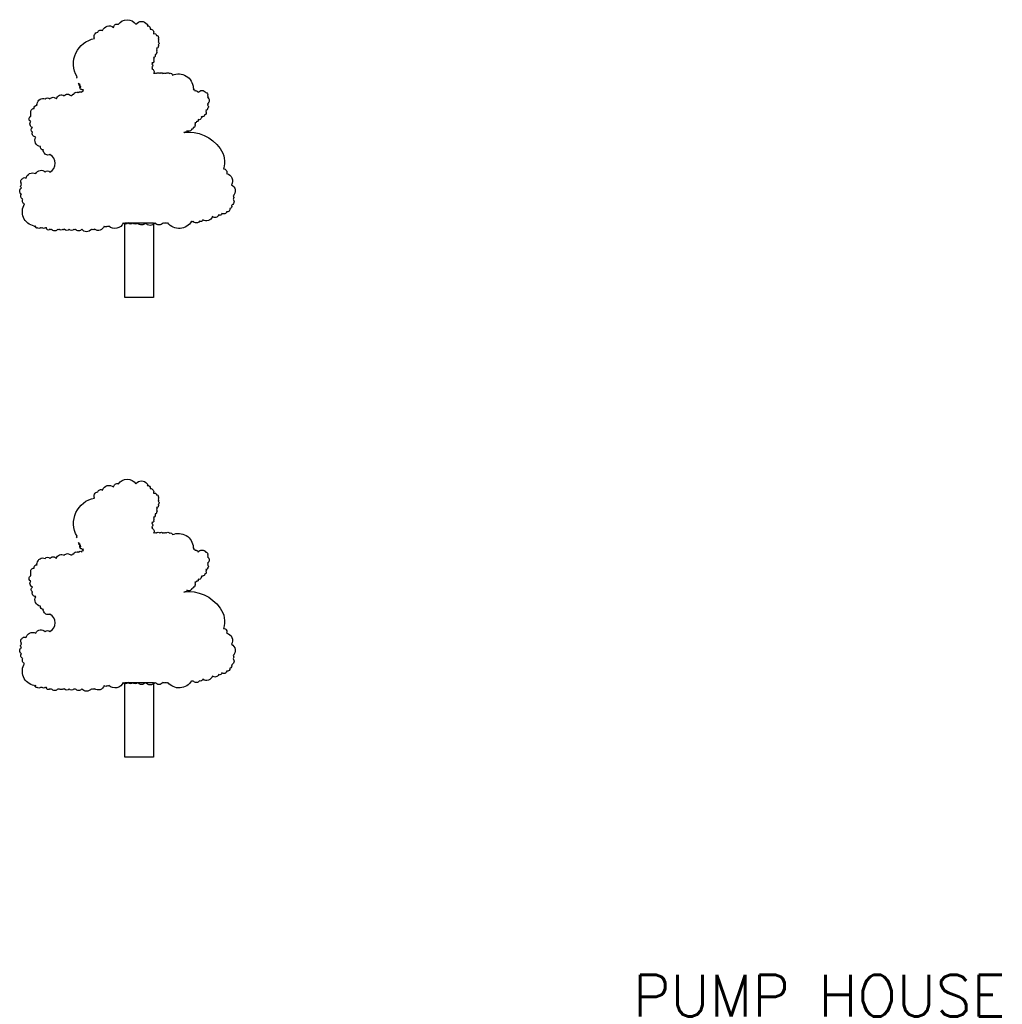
# Model space of a CAD drawing. Header units: metres. Extents: x -46051 to -13612, y -94 to 20642.
# Tile 3 of 22: x -34382 to -33436, y 5515 to 6463. Entities that reach past the tile are written whole.
import ezdxf

# ---------------------------------------------------------------- set-up
doc = ezdxf.new("R2010")
doc.units = ezdxf.units.M
doc.header["$LTSCALE"] = 1.5
doc.layers.add('rough', color=5, linetype='Continuous')
doc.styles.get("Standard").update_dxf_attribs({"font": 'romans.shx'})

msp = doc.modelspace()

# ---------------------------------------------------------------- linework, layer by layer
at = {"layer": 'rough', "color": 0, "ltscale": 1.5}
for points in [[(-34326.75, 6406.43, -0.520567), (-34326.75, 6407.96, -0.520567), (-34326.75, 6407.96, -0.520567), (-34309.9, 6444.68, -0.520567), (-34309.9, 6444.68, -0.520567), (-34306.84, 6450.79, -0.520567), (-34306.84, 6450.79, -0.520567), (-34302.25, 6452.32, -0.520567), (-34302.25, 6452.32, -0.520567), (-34291.53, 6455.38, -0.520567), (-34291.53, 6455.38, -0.520567), (-34286.93, 6458.44, -0.520567), (-34286.93, 6458.44, -0.520567), (-34270.09, 6458.44, -0.520567), (-34270.09, 6458.44, -0.520567), (-34259.37, 6458.44, -0.520567), (-34259.37, 6458.44, -0.520567), (-34259.37, 6456.91, -0.520567), (-34259.37, 6456.91, -0.520567), (-34256.3, 6453.85, -0.520567), (-34256.3, 6453.85, -0.520567), (-34253.24, 6449.27, -0.520567), (-34253.24, 6449.27, -0.520567), (-34250.18, 6447.74, -0.520567), (-34250.18, 6447.74, -0.520567), (-34248.65, 6446.21, -0.520567), (-34248.65, 6446.21, -0.520567), (-34248.65, 6444.68, -0.520567), (-34248.65, 6444.68, -0.520567), (-34248.65, 6443.15, -0.520567), (-34248.65, 6443.15, -0.520567), (-34248.65, 6441.62, -0.520567), (-34248.65, 6441.62, -0.520567), (-34248.65, 6438.56, -0.520567), (-34248.65, 6438.56, -0.520567), (-34248.65, 6437.03, -0.520567), (-34248.65, 6437.03, -0.520567), (-34250.18, 6435.5, -0.520567), (-34250.18, 6435.5, -0.520567), (-34250.18, 6433.97, -0.520567), (-34250.18, 6433.97, -0.520567), (-34250.18, 6432.44, -0.520567), (-34250.18, 6432.44, -0.520567), (-34250.18, 6430.91, -0.520567), (-34250.18, 6430.91, -0.520567), (-34251.71, 6429.38, -0.520567), (-34251.71, 6429.38, -0.520567), (-34253.24, 6426.32, -0.520567), (-34253.24, 6426.32, -0.520567), (-34253.24, 6424.79, -0.520567), (-34253.24, 6424.79, -0.520567), (-34253.24, 6423.26, -0.520567), (-34253.24, 6423.26, -0.520567), (-34253.24, 6421.73, -0.520567), (-34253.24, 6421.73, -0.520567), (-34254.77, 6421.73, -0.520567), (-34254.77, 6421.73, -0.520567), (-34254.77, 6420.2, -0.520567), (-34254.77, 6420.2, -0.520567), (-34254.77, 6417.14, -0.520567), (-34254.77, 6417.14, -0.520567), (-34254.77, 6415.61, -0.520567), (-34254.77, 6415.61, -0.520567), (-34253.24, 6411.02, -0.520567), (-34253.24, 6411.02, -0.520567), (-34251.71, 6411.02, -0.520567), (-34251.71, 6411.02, -0.520567), (-34250.18, 6411.02, -0.520567), (-34250.18, 6411.02, -0.520567), (-34247.11, 6411.02, -0.520567), (-34247.11, 6411.02, -0.520567), (-34244.05, 6411.02, -0.520567), (-34244.05, 6411.02, -0.520567), (-34242.52, 6411.02, -0.520567), (-34242.52, 6411.02, -0.520567), (-34240.99, 6411.02, -0.520567), (-34240.99, 6411.02, -0.520567), (-34237.93, 6411.02, -0.520567), (-34237.93, 6411.02, -0.520567), (-34237.93, 6411.02, -0.520567), (-34234.86, 6409.49, -0.520567), (-34234.86, 6409.49, -0.520567), (-34214.95, 6397.26, -0.520567), (-34214.95, 6397.26, -0.520567), (-34214.95, 6395.73, -0.520567), (-34214.95, 6395.73, -0.520567), (-34213.42, 6394.2, -0.520567), (-34213.42, 6394.2, -0.520567), (-34211.89, 6394.2, -0.520567), (-34211.89, 6394.2, -0.520567), (-34210.36, 6392.67, -0.520567), (-34210.36, 6392.67, -0.520567), (-34202.7, 6392.67, -0.520567), (-34202.7, 6392.67, -0.520567), (-34201.17, 6389.61, -0.520567), (-34201.17, 6389.61, -0.520567), (-34201.17, 6388.08, -0.520567), (-34201.17, 6388.08, -0.520567), (-34201.17, 6381.96, -0.520567), (-34201.17, 6381.96, -0.520567), (-34201.17, 6380.43, -0.520567), (-34201.17, 6380.43, -0.520567), (-34201.17, 6377.37, -0.520567), (-34201.17, 6377.37, -0.520567), (-34202.7, 6375.84, -0.520567), (-34202.7, 6375.84, -0.520567), (-34202.7, 6374.31, -0.520567), (-34202.7, 6374.31, -0.520567), (-34204.23, 6371.25, -0.520567), (-34204.23, 6371.25, -0.520567), (-34205.76, 6369.72, -0.520567), (-34205.76, 6369.72, -0.520567), (-34207.3, 6369.72, -0.520567), (-34207.3, 6369.72, -0.520567), (-34207.3, 6368.19, -0.520567), (-34207.3, 6368.19, -0.520567), (-34210.36, 6366.66, -0.520567), (-34210.36, 6366.66, -0.520567), (-34210.36, 6365.13, -0.520567), (-34210.36, 6365.13, -0.520567), (-34211.89, 6365.13, -0.520567), (-34211.89, 6365.13, -0.520567), (-34213.42, 6363.6, -0.520567), (-34213.42, 6363.6, -0.520567), (-34213.42, 6362.07, -0.520567), (-34213.42, 6362.07, -0.520567), (-34213.42, 6360.54, -0.520567), (-34213.42, 6360.54, -0.520567), (-34214.95, 6359.01, -0.520567), (-34214.95, 6359.01, -0.520567), (-34216.48, 6357.48, -0.520567), (-34216.48, 6357.48, -0.520567), (-34221.08, 6355.96, -0.520567), (-34221.08, 6355.96, -0.520567), (-34222.61, 6354.43, -0.520567), (-34222.61, 6354.43, -0.520567), (-34222.61, 6354.43, -0.520567), (-34224.14, 6354.43, -0.520567), (-34224.14, 6354.43, -0.278601), (-34189.12, 6338.79, -0.520567), (-34189.12, 6338.79, 0.161557), (-34189.12, 6338.79, -0.520567), (-34189.12, 6338.79, -0.246553), (-34185.86, 6319.24, -0.520567), (-34185.86, 6319.24, -0.520567), (-34182.79, 6314.65, -0.520567), (-34182.79, 6314.65, -0.520567), (-34178.2, 6303.95, -0.520567), (-34178.2, 6303.95, -0.520567), (-34176.67, 6293.24, -0.520567), (-34176.67, 6293.24, -0.520567), (-34176.67, 6290.18, -0.520567), (-34176.67, 6290.18, -0.520567), (-34178.2, 6284.06, -0.520567), (-34178.2, 6284.06, -0.520567), (-34179.73, 6281, -0.520567), (-34179.73, 6281, -0.520567), (-34182.79, 6277.94, -0.520567), (-34182.79, 6277.94, -0.520567), (-34187.39, 6276.41, -0.520567), (-34187.39, 6276.41, -0.520567), (-34190.45, 6274.88, -0.520567), (-34190.45, 6274.88, -0.520567), (-34196.58, 6273.35, -0.520567), (-34196.58, 6273.35, -0.520567), (-34205.76, 6270.29, -0.520567), (-34205.76, 6270.29, -0.520567), (-34208.83, 6268.76, -0.520567), (-34208.83, 6268.76, -0.520567), (-34214.95, 6268.76, -0.520567), (-34214.95, 6268.76, -0.520567), (-34216.48, 6268.76, -0.520567), (-34216.48, 6268.76, -0.520567), (-34239.46, 6267.23, -0.520567), (-34239.46, 6267.23, -0.520567), (-34240.99, 6267.23, -0.520567), (-34240.99, 6267.23, -0.520567), (-34242.52, 6267.23, -0.520567), (-34242.52, 6267.23, -0.520567), (-34244.05, 6267.23, -0.520567), (-34244.05, 6267.23, -0.520567), (-34251.71, 6267.23, -0.520567), (-34251.71, 6267.23, -0.520567), (-34260.9, 6267.23, -0.520567), (-34260.9, 6267.23, -0.520567), (-34268.55, 6267.23, -0.520567), (-34268.55, 6267.23, -0.520567), (-34273.15, 6267.23, -0.520567), (-34273.15, 6267.23, -0.520567), (-34277.74, 6267.23, -0.520567), (-34277.74, 6267.23, -0.520567), (-34282.34, 6267.23, -0.520567), (-34282.34, 6267.23, -0.520567), (-34296.12, 6264.18, -0.520567), (-34296.12, 6264.18, -0.520567), (-34297.65, 6264.18, -0.520567), (-34297.65, 6264.18, -0.520567), (-34300.72, 6264.18, -0.520567), (-34300.72, 6264.18, -0.520567), (-34309.9, 6261.12, -0.520567), (-34309.9, 6261.12, -0.520567), (-34311.44, 6261.12, -0.520567), (-34311.44, 6261.12, -0.520567), (-34312.97, 6261.12, -0.520567), (-34312.97, 6261.12, -0.520567), (-34322.16, 6261.12, -0.520567), (-34322.16, 6261.12, -0.520567), (-34328.28, 6261.12, -0.520567), (-34328.28, 6261.12, -0.520567), (-34329.81, 6261.12, -0.520567), (-34329.81, 6261.12, -0.520567), (-34334.41, 6261.12, -0.520567), (-34334.41, 6261.12, -0.520567), (-34339, 6261.12, -0.520567), (-34339, 6261.12, -0.520567), (-34340.53, 6261.12, -0.520567), (-34340.53, 6261.12, -0.520567), (-34343.6, 6261.12, -0.520567), (-34343.6, 6261.12, -0.520567), (-34345.13, 6261.12, -0.520567), (-34345.13, 6261.12, -0.520567), (-34351.25, 6261.12, -0.520567), (-34351.25, 6261.12, -0.520567), (-34352.79, 6261.12, -0.520567), (-34352.79, 6261.12, -0.520567), (-34355.85, 6261.12, -0.520567), (-34355.85, 6261.12, -0.520567), (-34355.85, 6262.65, -0.520567), (-34355.85, 6262.65, -0.520567), (-34357.38, 6262.65, -0.520567), (-34357.38, 6262.65, -0.520567), (-34360.44, 6262.65, -0.520567), (-34360.44, 6262.65, -0.520567), (-34361.97, 6262.65, -0.520567), (-34361.97, 6262.65, -0.520567), (-34365.04, 6262.65, -0.520567), (-34365.04, 6262.65, -0.520567), (-34366.57, 6262.65, -0.520567), (-34366.57, 6262.65, -0.520567), (-34366.57, 6264.18, -0.520567), (-34366.57, 6264.18, -0.520567), (-34366.57, 6264.18, -0.520567), (-34368.1, 6264.18, -0.520567), (-34368.1, 6264.18, -0.520567), (-34377.29, 6285.59, -0.520567), (-34377.29, 6285.59, -0.520567), (-34378.82, 6290.18, -0.520567), (-34378.82, 6290.18, -0.520567), (-34380.35, 6294.77, -0.520567), (-34380.35, 6294.77, -0.520567), (-34380.35, 6300.89, -0.520567), (-34380.35, 6300.89, -0.520567), (-34380.35, 6303.95, -0.520567), (-34380.35, 6303.95, -0.520567), (-34380.35, 6305.48, -0.520567), (-34380.35, 6305.48, -0.520567), (-34378.82, 6310.07, -0.520567), (-34378.82, 6310.07, -0.520567), (-34375.76, 6310.07, -0.520567), (-34375.76, 6310.07, -0.520567), (-34366.57, 6314.65, -0.520567), (-34366.57, 6314.65, -0.520567), (-34357.38, 6316.18, -0.520567), (-34357.38, 6316.18, -0.520567), (-34352.79, 6316.18, -0.520567), (-34352.79, 6316.18, 0.58301), (-34352.79, 6333.01, -0.520567), (-34352.79, 6333.01, -0.520567), (-34352.79, 6333.01, -0.520567), (-34352.79, 6333.01, 5.253108), (-34352.79, 6333.01, -0.520567), (-34352.79, 6333.01, -0.314482), (-34352.79, 6333.01, -0.520567), (-34352.79, 6333.01, 4.550054), (-34352.79, 6333.01, -0.520567), (-34352.79, 6333.01, -0.520567), (-34352.79, 6333.01, 0.548931), (-34352.79, 6333.01, -0.520567), (-34352.79, 6333.01, -0.169038), (-34352.79, 6333.01, -0.520567), (-34352.79, 6333.01, -0.520567), (-34358.91, 6336.07, -0.520567), (-34358.91, 6336.07, -0.520567), (-34358.91, 6337.6, -0.520567), (-34358.91, 6337.6, -0.520567), (-34361.97, 6340.66, -0.520567), (-34361.97, 6340.66, -0.520567), (-34366.57, 6349.84, -0.520567), (-34366.57, 6349.84, -0.520567), (-34369.63, 6354.43, -0.520567), (-34369.63, 6354.43, -0.520567), (-34369.63, 6359.01, -0.520567), (-34369.63, 6359.01, -0.520567), (-34371.16, 6365.13, -0.520567), (-34371.16, 6365.13, -0.520567), (-34372.7, 6368.19, -0.520567), (-34372.7, 6368.19, -0.520567), (-34371.16, 6369.72, -0.520567), (-34371.16, 6369.72), (-34371.16, 6372.78, -0.520567), (-34371.16, 6372.78, -0.520567), (-34368.1, 6377.37, -0.520567), (-34368.1, 6377.37, -0.520567), (-34365.04, 6380.43, -0.520567), (-34365.04, 6380.43, -0.520567), (-34365.04, 6381.96, -0.520567), (-34365.04, 6381.96, -0.520567), (-34357.38, 6386.55, -0.520567), (-34357.38, 6386.55, -0.520567), (-34352.79, 6386.55, -0.520567), (-34352.79, 6386.55, -0.520567), (-34346.66, 6386.55, -0.520567), (-34346.66, 6386.55, -0.520567), (-34339, 6389.61, -0.520567), (-34339, 6389.61, -0.520567), (-34332.88, 6389.61, -0.520567), (-34332.88, 6389.61, -0.520567), (-34331.35, 6389.61, -0.520567), (-34331.35, 6389.61, -0.520567), (-34329.81, 6391.14, -0.520567), (-34329.81, 6391.14, -0.520567), (-34326.75, 6392.67, -0.520567), (-34326.75, 6392.67, -0.520567), (-34325.22, 6392.67, -0.520567), (-34325.22, 6392.67, -0.520567), (-34322.16, 6392.67, -0.520567), (-34322.16, 6392.67, -0.520567), (-34320.62, 6394.2, -0.520567), (-34320.62, 6394.2, -0.520567), (-34320.62, 6395.73, -0.520567), (-34320.62, 6395.73, -0.520567), (-34322.16, 6395.73, -0.520567), (-34322.16, 6395.73, -0.520567), (-34323.69, 6397.26, -0.520567), (-34323.69, 6397.26, -0.520567), (-34323.69, 6398.79, -0.520567), (-34323.69, 6398.79, -0.520567), (-34323.69, 6398.79, -0.520567), (-34323.69, 6400.32, -0.520567), (-34323.69, 6400.32, -0.520567), (-34325.22, 6401.85, -0.520567), (-34325.22, 6401.85, -0.520567), (-34325.22, 6400.32, -0.520567), (-34325.22, 6400.32, -0.520567), (-34323.69, 6397.26, -0.520567), (-34323.69, 6397.26)], [(-34326.75, 5964.15, -0.520567), (-34326.75, 5965.68, -0.520567), (-34326.75, 5965.68, -0.520567), (-34309.9, 6002.39, -0.520567), (-34309.9, 6002.39, -0.520567), (-34306.84, 6008.51, -0.520567), (-34306.84, 6008.51, -0.520567), (-34302.25, 6010.04, -0.520567), (-34302.25, 6010.04, -0.520567), (-34291.53, 6013.1, -0.520567), (-34291.53, 6013.1, -0.520567), (-34286.93, 6016.15, -0.520567), (-34286.93, 6016.15, -0.520567), (-34270.09, 6016.15, -0.520567), (-34270.09, 6016.15, -0.520567), (-34259.37, 6016.15, -0.520567), (-34259.37, 6016.15, -0.520567), (-34259.37, 6014.62, -0.520567), (-34259.37, 6014.62, -0.520567), (-34256.3, 6011.57, -0.520567), (-34256.3, 6011.57, -0.520567), (-34253.24, 6006.98, -0.520567), (-34253.24, 6006.98, -0.520567), (-34250.18, 6005.45, -0.520567), (-34250.18, 6005.45, -0.520567), (-34248.65, 6003.92, -0.520567), (-34248.65, 6003.92, -0.520567), (-34248.65, 6002.39, -0.520567), (-34248.65, 6002.39, -0.520567), (-34248.65, 6000.86, -0.520567), (-34248.65, 6000.86, -0.520567), (-34248.65, 5999.33, -0.520567), (-34248.65, 5999.33, -0.520567), (-34248.65, 5996.27, -0.520567), (-34248.65, 5996.27, -0.520567), (-34248.65, 5994.74, -0.520567), (-34248.65, 5994.74, -0.520567), (-34250.18, 5993.21, -0.520567), (-34250.18, 5993.21, -0.520567), (-34250.18, 5991.68, -0.520567), (-34250.18, 5991.68, -0.520567), (-34250.18, 5990.15, -0.520567), (-34250.18, 5990.15, -0.520567), (-34250.18, 5988.62, -0.520567), (-34250.18, 5988.62, -0.520567), (-34251.71, 5987.09, -0.520567), (-34251.71, 5987.09, -0.520567), (-34253.24, 5984.03, -0.520567), (-34253.24, 5984.03, -0.520567), (-34253.24, 5982.5, -0.520567), (-34253.24, 5982.5, -0.520567), (-34253.24, 5980.97, -0.520567), (-34253.24, 5980.97, -0.520567), (-34253.24, 5979.44, -0.520567), (-34253.24, 5979.44, -0.520567), (-34254.77, 5979.44, -0.520567), (-34254.77, 5979.44, -0.520567), (-34254.77, 5977.91, -0.520567), (-34254.77, 5977.91, -0.520567), (-34254.77, 5974.85, -0.520567), (-34254.77, 5974.85, -0.520567), (-34254.77, 5973.32, -0.520567), (-34254.77, 5973.32, -0.520567), (-34253.24, 5968.73, -0.520567), (-34253.24, 5968.73, -0.520567), (-34251.71, 5968.73, -0.520567), (-34251.71, 5968.73, -0.520567), (-34250.18, 5968.73, -0.520567), (-34250.18, 5968.73, -0.520567), (-34247.11, 5968.73, -0.520567), (-34247.11, 5968.73, -0.520567), (-34244.05, 5968.73, -0.520567), (-34244.05, 5968.73, -0.520567), (-34242.52, 5968.73, -0.520567), (-34242.52, 5968.73, -0.520567), (-34240.99, 5968.73, -0.520567), (-34240.99, 5968.73, -0.520567), (-34237.93, 5968.73, -0.520567), (-34237.93, 5968.73, -0.520567), (-34237.93, 5968.73, -0.520567), (-34234.86, 5967.21, -0.520567), (-34234.86, 5967.21, -0.520567), (-34214.95, 5954.97, -0.520567), (-34214.95, 5954.97, -0.520567), (-34214.95, 5953.44, -0.520567), (-34214.95, 5953.44, -0.520567), (-34213.42, 5951.91, -0.520567), (-34213.42, 5951.91, -0.520567), (-34211.89, 5951.91, -0.520567), (-34211.89, 5951.91, -0.520567), (-34210.36, 5950.38, -0.520567), (-34210.36, 5950.38, -0.520567), (-34202.7, 5950.38, -0.520567), (-34202.7, 5950.38, -0.520567), (-34201.17, 5947.32, -0.520567), (-34201.17, 5947.32, -0.520567), (-34201.17, 5945.79, -0.520567), (-34201.17, 5945.79, -0.520567), (-34201.17, 5939.67, -0.520567), (-34201.17, 5939.67, -0.520567), (-34201.17, 5938.14, -0.520567), (-34201.17, 5938.14, -0.520567), (-34201.17, 5935.08, -0.520567), (-34201.17, 5935.08, -0.520567), (-34202.7, 5933.55, -0.520567), (-34202.7, 5933.55, -0.520567), (-34202.7, 5932.02, -0.520567), (-34202.7, 5932.02, -0.520567), (-34204.23, 5928.96, -0.520567), (-34204.23, 5928.96, -0.520567), (-34205.76, 5927.43, -0.520567), (-34205.76, 5927.43, -0.520567), (-34207.3, 5927.43, -0.520567), (-34207.3, 5927.43, -0.520567), (-34207.3, 5925.9, -0.520567), (-34207.3, 5925.9, -0.520567), (-34210.36, 5924.37, -0.520567), (-34210.36, 5924.37, -0.520567), (-34210.36, 5922.84, -0.520567), (-34210.36, 5922.84, -0.520567), (-34211.89, 5922.84, -0.520567), (-34211.89, 5922.84, -0.520567), (-34213.42, 5921.31, -0.520567), (-34213.42, 5921.31, -0.520567), (-34213.42, 5919.79, -0.520567), (-34213.42, 5919.79, -0.520567), (-34213.42, 5918.26, -0.520567), (-34213.42, 5918.26, -0.520567), (-34214.95, 5916.73, -0.520567), (-34214.95, 5916.73, -0.520567), (-34216.48, 5915.2, -0.520567), (-34216.48, 5915.2, -0.520567), (-34221.08, 5913.67, -0.520567), (-34221.08, 5913.67, -0.520567), (-34222.61, 5912.14, -0.520567), (-34222.61, 5912.14, -0.520567), (-34222.61, 5912.14, -0.520567), (-34224.14, 5912.14, -0.520567), (-34224.14, 5912.14, -0.278601), (-34189.12, 5896.5, -0.520567), (-34189.12, 5896.5, 0.161557), (-34189.12, 5896.5, -0.520567), (-34189.12, 5896.5, -0.246553), (-34185.86, 5876.95, -0.520567), (-34185.86, 5876.95, -0.520567), (-34182.79, 5872.37, -0.520567), (-34182.79, 5872.37, -0.520567), (-34178.2, 5861.66, -0.520567), (-34178.2, 5861.66, -0.520567), (-34176.67, 5850.95, -0.520567), (-34176.67, 5850.95, -0.520567), (-34176.67, 5847.89, -0.520567), (-34176.67, 5847.89, -0.520567), (-34178.2, 5841.77, -0.520567), (-34178.2, 5841.77, -0.520567), (-34179.73, 5838.71, -0.520567), (-34179.73, 5838.71, -0.520567), (-34182.79, 5835.65, -0.520567), (-34182.79, 5835.65, -0.520567), (-34187.39, 5834.12, -0.520567), (-34187.39, 5834.12, -0.520567), (-34190.45, 5832.59, -0.520567), (-34190.45, 5832.59, -0.520567), (-34196.58, 5831.06, -0.520567), (-34196.58, 5831.06, -0.520567), (-34205.76, 5828, -0.520567), (-34205.76, 5828, -0.520567), (-34208.83, 5826.48, -0.520567), (-34208.83, 5826.48, -0.520567), (-34214.95, 5826.48, -0.520567), (-34214.95, 5826.48, -0.520567), (-34216.48, 5826.48, -0.520567), (-34216.48, 5826.48, -0.520567), (-34239.46, 5824.95, -0.520567), (-34239.46, 5824.95, -0.520567), (-34240.99, 5824.95, -0.520567), (-34240.99, 5824.95, -0.520567), (-34242.52, 5824.95, -0.520567), (-34242.52, 5824.95, -0.520567), (-34244.05, 5824.95, -0.520567), (-34244.05, 5824.95, -0.520567), (-34251.71, 5824.95, -0.520567), (-34251.71, 5824.95, -0.520567), (-34260.9, 5824.95, -0.520567), (-34260.9, 5824.95, -0.520567), (-34268.55, 5824.95, -0.520567), (-34268.55, 5824.95, -0.520567), (-34273.15, 5824.95, -0.520567), (-34273.15, 5824.95, -0.520567), (-34277.74, 5824.95, -0.520567), (-34277.74, 5824.95, -0.520567), (-34282.34, 5824.95, -0.520567), (-34282.34, 5824.95, -0.520567), (-34296.12, 5821.89, -0.520567), (-34296.12, 5821.89, -0.520567), (-34297.65, 5821.89, -0.520567), (-34297.65, 5821.89, -0.520567), (-34300.72, 5821.89, -0.520567), (-34300.72, 5821.89, -0.520567), (-34309.9, 5818.83, -0.520567), (-34309.9, 5818.83, -0.520567), (-34311.44, 5818.83, -0.520567), (-34311.44, 5818.83, -0.520567), (-34312.97, 5818.83, -0.520567), (-34312.97, 5818.83, -0.520567), (-34322.16, 5818.83, -0.520567), (-34322.16, 5818.83, -0.520567), (-34328.28, 5818.83, -0.520567), (-34328.28, 5818.83, -0.520567), (-34329.81, 5818.83, -0.520567), (-34329.81, 5818.83, -0.520567), (-34334.41, 5818.83, -0.520567), (-34334.41, 5818.83, -0.520567), (-34339, 5818.83, -0.520567), (-34339, 5818.83, -0.520567), (-34340.53, 5818.83, -0.520567), (-34340.53, 5818.83, -0.520567), (-34343.6, 5818.83, -0.520567), (-34343.6, 5818.83, -0.520567), (-34345.13, 5818.83, -0.520567), (-34345.13, 5818.83, -0.520567), (-34351.25, 5818.83, -0.520567), (-34351.25, 5818.83, -0.520567), (-34352.79, 5818.83, -0.520567), (-34352.79, 5818.83, -0.520567), (-34355.85, 5818.83, -0.520567), (-34355.85, 5818.83, -0.520567), (-34355.85, 5820.36, -0.520567), (-34355.85, 5820.36, -0.520567), (-34357.38, 5820.36, -0.520567), (-34357.38, 5820.36, -0.520567), (-34360.44, 5820.36, -0.520567), (-34360.44, 5820.36, -0.520567), (-34361.97, 5820.36, -0.520567), (-34361.97, 5820.36, -0.520567), (-34365.04, 5820.36, -0.520567), (-34365.04, 5820.36, -0.520567), (-34366.57, 5820.36, -0.520567), (-34366.57, 5820.36, -0.520567), (-34366.57, 5821.89, -0.520567), (-34366.57, 5821.89, -0.520567), (-34366.57, 5821.89, -0.520567), (-34368.1, 5821.89, -0.520567), (-34368.1, 5821.89, -0.520567), (-34377.29, 5843.3, -0.520567), (-34377.29, 5843.3, -0.520567), (-34378.82, 5847.89, -0.520567), (-34378.82, 5847.89, -0.520567), (-34380.35, 5852.48, -0.520567), (-34380.35, 5852.48, -0.520567), (-34380.35, 5858.6, -0.520567), (-34380.35, 5858.6, -0.520567), (-34380.35, 5861.66, -0.520567), (-34380.35, 5861.66, -0.520567), (-34380.35, 5863.19, -0.520567), (-34380.35, 5863.19, -0.520567), (-34378.82, 5867.78, -0.520567), (-34378.82, 5867.78, -0.520567), (-34375.76, 5867.78, -0.520567), (-34375.76, 5867.78, -0.520567), (-34366.57, 5872.37, -0.520567), (-34366.57, 5872.37, -0.520567), (-34357.38, 5873.9, -0.520567), (-34357.38, 5873.9, -0.520567), (-34352.79, 5873.9, -0.520567), (-34352.79, 5873.9, 0.58301), (-34352.79, 5890.72, -0.520567), (-34352.79, 5890.72, -0.520567), (-34352.79, 5890.72, -0.520567), (-34352.79, 5890.72, 5.253108), (-34352.79, 5890.72, -0.520567), (-34352.79, 5890.72, -0.314482), (-34352.79, 5890.72, -0.520567), (-34352.79, 5890.72, 4.550054), (-34352.79, 5890.72, -0.520567), (-34352.79, 5890.72, -0.520567), (-34352.79, 5890.72, 0.548931), (-34352.79, 5890.72, -0.520567), (-34352.79, 5890.72, -0.169038), (-34352.79, 5890.72, -0.520567), (-34352.79, 5890.72, -0.520567), (-34358.91, 5893.78, -0.520567), (-34358.91, 5893.78, -0.520567), (-34358.91, 5895.31, -0.520567), (-34358.91, 5895.31, -0.520567), (-34361.97, 5898.37, -0.520567), (-34361.97, 5898.37, -0.520567), (-34366.57, 5907.55, -0.520567), (-34366.57, 5907.55, -0.520567), (-34369.63, 5912.14, -0.520567), (-34369.63, 5912.14, -0.520567), (-34369.63, 5916.73, -0.520567), (-34369.63, 5916.73, -0.520567), (-34371.16, 5922.84, -0.520567), (-34371.16, 5922.84, -0.520567), (-34372.7, 5925.9, -0.520567), (-34372.7, 5925.9, -0.520567), (-34371.16, 5927.43, -0.520567), (-34371.16, 5927.43), (-34371.16, 5930.49, -0.520567), (-34371.16, 5930.49, -0.520567), (-34368.1, 5935.08, -0.520567), (-34368.1, 5935.08, -0.520567), (-34365.04, 5938.14, -0.520567), (-34365.04, 5938.14, -0.520567), (-34365.04, 5939.67, -0.520567), (-34365.04, 5939.67, -0.520567), (-34357.38, 5944.26, -0.520567), (-34357.38, 5944.26, -0.520567), (-34352.79, 5944.26, -0.520567), (-34352.79, 5944.26, -0.520567), (-34346.66, 5944.26, -0.520567), (-34346.66, 5944.26, -0.520567), (-34339, 5947.32, -0.520567), (-34339, 5947.32, -0.520567), (-34332.88, 5947.32, -0.520567), (-34332.88, 5947.32, -0.520567), (-34331.35, 5947.32, -0.520567), (-34331.35, 5947.32, -0.520567), (-34329.81, 5948.85, -0.520567), (-34329.81, 5948.85, -0.520567), (-34326.75, 5950.38, -0.520567), (-34326.75, 5950.38, -0.520567), (-34325.22, 5950.38, -0.520567), (-34325.22, 5950.38, -0.520567), (-34322.16, 5950.38, -0.520567), (-34322.16, 5950.38, -0.520567), (-34320.62, 5951.91, -0.520567), (-34320.62, 5951.91, -0.520567), (-34320.62, 5953.44, -0.520567), (-34320.62, 5953.44, -0.520567), (-34322.16, 5953.44, -0.520567), (-34322.16, 5953.44, -0.520567), (-34323.69, 5954.97, -0.520567), (-34323.69, 5954.97, -0.520567), (-34323.69, 5956.5, -0.520567), (-34323.69, 5956.5, -0.520567), (-34323.69, 5956.5, -0.520567), (-34323.69, 5958.03, -0.520567), (-34323.69, 5958.03, -0.520567), (-34325.22, 5959.56, -0.520567), (-34325.22, 5959.56, -0.520567), (-34325.22, 5958.03, -0.520567), (-34325.22, 5958.03, -0.520567), (-34323.69, 5954.97, -0.520567), (-34323.69, 5954.97)]]:
    msp.add_lwpolyline(points, format="xyb", dxfattribs=at)
for points in [[(-34280.81, 6267.23), (-34253.24, 6267.23), (-34253.24, 6195.34), (-34280.81, 6195.34)], [(-34280.81, 5824.95), (-34253.24, 5824.95), (-34253.24, 5753.05), (-34280.81, 5753.05)]]:
    msp.add_lwpolyline(points, close=True, dxfattribs=at)

# ---------------------------------------------------------------- texts
at = {"color": 0, "insert": (-33433.43, 5503.37), "char_height": 40, "attachment_point": 9}
msp.add_mtext('\\PPUMP HOUSE', dxfattribs=at)

doc.saveas('drawing.dxf')
